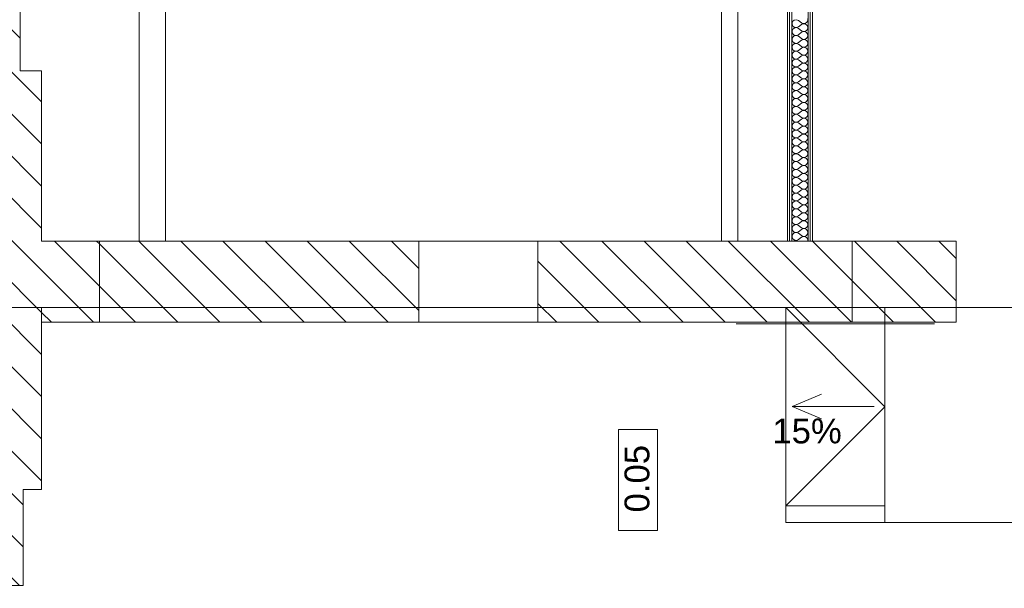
# Model space of a CAD drawing. Header units: millimetres. Extents: x -22315 to 39025, y -47720 to 770.
# Tile 18 of 28: x 22958 to 28910, y -30888 to -27452. Entities that reach past the tile are written whole.
import ezdxf

# ---------------------------------------------------------------- set-up
doc = ezdxf.new("R2010")
doc.units = ezdxf.units.MM
for name, color, linetype, lineweight in [('Nowe_2D - Ogólne_Nr_pióra__6', 7, 'Continuous', 9), ('Nowe_830-G Teksty Etykiety_Nr_pióra__6', 7, 'Continuous', 9), ('Nowe_Konstrukcja - Ściany zew', 7, 'Continuous', 9), ('Nowe_Konstrukcja - Ściany zew_Nr_pióra__1', 7, 'Continuous', 9), ('Nowe_Konstrukcja - Ściany zew_Nr_pióra__47', 7, 'Continuous', 9), ('Nowe_Konstrukcja - Ściany zew_Nr_pióra__67', 7, 'Continuous', 9), ('poziom_1 (1)_4_0_Nr_pióra__21_Nr_pióra__7', 7, 'Continuous', 9), ('poziom_1 (1)_4_2D - Ogólne_Nr_pióra__1_Nr_pióra__7', 7, 'Continuous', 9), ('poziom_1 (1)_4_Konstrukcja - Stropy_Nr_pióra__81_Nr_pióra__4', 7, 'Continuous', 9), ('poziom_1 (1)_4_Konstrukcja - Ściany zew_Nr_pióra__107_Nr_pióra__10', 7, 'Continuous', 9), ('poziom_1 (1)_4_Konstrukcja - Ściany zew_Nr_pióra__27_Nr_pióra__7', 7, 'Continuous', 9), ('poziom_1 (1)_4_Metryczki pomieszczeń ArchiCADa_Nr_pióra__6_Nr_pióra__5', 7, 'Continuous', 9), ('poziom_1 (1)_4_P_Nr_pióra__250', 7, 'Continuous', 9)]:
    doc.layers.add(name, color=color, linetype=linetype, lineweight=lineweight)
doc.styles.add('GENERATED_STYLE_1', font='arial.ttf')
doc.styles.add('GENERATED_STYLE_5', font='arial.ttf')
pattern_1 = [(135, (37205, -40790), (127.2792, 127.2792), [])]

# ---------------------------------------------------------------- blocks, each defined once
blk = doc.blocks.new('*X13')
at = {"layer": 'Nowe_Konstrukcja - Ściany zew_Nr_pióra__1', "color": 7, "linetype": 'Continuous', "lineweight": 13}
for p, q in [((79285.7, 835.5), (79279.2, 834.6)), ((79292.2, 834.6), (79285.7, 835.5)), ((79298.2, 831.9), (79292.2, 834.6)), ((79326.8, 834.6), (79320.8, 831.9)), ((79333.3, 835.5), (79326.8, 834.6)), ((79339.8, 834.6), (79333.3, 835.5)), ((79345.9, 831.9), (79339.8, 834.6)), ((79374.4, 834.6), (79368.4, 831.9)), ((79381, 835.5), (79374.4, 834.6)), ((79387.5, 834.6), (79381, 835.5)), ((79393.5, 831.9), (79387.5, 834.6)), ((79422.1, 834.6), (79416.1, 831.9)), ((79428.6, 835.5), (79422.1, 834.6)), ((79435.1, 834.6), (79428.6, 835.5)), ((79441.1, 831.9), (79435.1, 834.6)), ((79469.7, 834.6), (79463.7, 831.9)), ((79476.2, 835.5), (79469.7, 834.6)), ((79482.7, 834.6), (79476.2, 835.5)), ((79488.7, 831.9), (79482.7, 834.6)), ((79517.3, 834.6), (79511.3, 831.9)), ((79523.8, 835.5), (79517.3, 834.6)), ((79530.3, 834.6), (79523.8, 835.5)), ((79536.3, 831.9), (79530.3, 834.6)), ((79564.9, 834.6), (79558.9, 831.9)), ((79571.4, 835.5), (79564.9, 834.6)), ((79577.9, 834.6), (79571.4, 835.5)), ((79583.9, 831.9), (79577.9, 834.6)), ((79612.5, 834.6), (79606.5, 831.9)), ((79619, 835.5), (79612.5, 834.6)), ((79625.6, 834.6), (79619, 835.5)), ((79631.6, 831.9), (79625.6, 834.6)), ((79660.2, 834.6), (79654.1, 831.9)), ((79666.7, 835.5), (79660.2, 834.6)), ((79673.2, 834.6), (79666.7, 835.5)), ((79679.2, 831.9), (79673.2, 834.6)), ((79707.8, 834.6), (79701.8, 831.9)), ((79714.3, 835.5), (79707.8, 834.6)), ((79720.8, 834.6), (79714.3, 835.5)), ((79726.8, 831.9), (79720.8, 834.6)), ((79755.4, 834.6), (79749.4, 831.9)), ((79761.9, 835.5), (79755.4, 834.6)), ((79768.4, 834.6), (79761.9, 835.5)), ((79774.4, 831.9), (79768.4, 834.6)), ((79803, 834.6), (79797, 831.9)), ((79809.5, 835.5), (79803, 834.6)), ((79816, 834.6), (79809.5, 835.5)), ((79822, 831.9), (79816, 834.6)), ((79850.6, 834.6), (79844.6, 831.9)), ((79857.1, 835.5), (79850.6, 834.6)), ((79863.6, 834.6), (79857.1, 835.5)), ((79869.7, 831.9), (79863.6, 834.6)), ((79898.3, 834.6), (79892.2, 831.9)), ((79904.8, 835.5), (79898.3, 834.6)), ((79911.3, 834.6), (79904.8, 835.5)), ((79917.3, 831.9), (79911.3, 834.6)), ((79945.9, 834.6), (79939.9, 831.9)), ((79952.4, 835.5), (79945.9, 834.6)), ((79958.9, 834.6), (79952.4, 835.5)), ((79964.9, 831.9), (79958.9, 834.6)), ((79993.5, 834.6), (79987.5, 831.9)), ((80000, 835.5), (79993.5, 834.6)), ((80006.5, 834.6), (80000, 835.5)), ((80012.5, 831.9), (80006.5, 834.6)), ((80041.1, 834.6), (80035.1, 831.9)), ((80047.6, 835.5), (80041.1, 834.6)), ((80054.1, 834.6), (80047.6, 835.5)), ((80060.1, 831.9), (80054.1, 834.6)), ((80088.7, 834.6), (80082.7, 831.9)), ((80095.2, 835.5), (80088.7, 834.6)), ((80101.7, 834.6), (80095.2, 835.5)), ((80107.8, 831.9), (80101.7, 834.6)), ((80136.4, 834.6), (80130.3, 831.9)), ((80142.9, 835.5), (80136.4, 834.6)), ((80149.4, 834.6), (80142.9, 835.5)), ((80155.4, 831.9), (80149.4, 834.6)), ((80184, 834.6), (80178, 831.9)), ((80190.5, 835.5), (80184, 834.6)), ((80197, 834.6), (80190.5, 835.5)), ((80203, 831.9), (80197, 834.6)), ((80231.6, 834.6), (80225.6, 831.9)), ((80238.1, 835.5), (80231.6, 834.6)), ((80244.6, 834.6), (80238.1, 835.5)), ((80250.6, 831.9), (80244.6, 834.6)), ((80279.2, 834.6), (80273.2, 831.9)), ((80285.7, 835.5), (80279.2, 834.6)), ((80292.2, 834.6), (80285.7, 835.5)), ((80298.2, 831.9), (80292.2, 834.6)), ((80326.8, 834.6), (80320.8, 831.9)), ((80333.3, 835.5), (80326.8, 834.6)), ((80339.8, 834.6), (80333.3, 835.5)), ((80345.9, 831.9), (80339.8, 834.6)), ((80374.4, 834.6), (80368.4, 831.9)), ((80381, 835.5), (80374.4, 834.6)), ((80387.5, 834.6), (80381, 835.5)), ((80393.5, 831.9), (80387.5, 834.6)), ((80422.1, 834.6), (80416.1, 831.9)), ((80428.6, 835.5), (80422.1, 834.6)), ((80435.1, 834.6), (80428.6, 835.5)), ((80441.1, 831.9), (80435.1, 834.6)), ((80469.7, 834.6), (80463.7, 831.9)), ((80476.2, 835.5), (80469.7, 834.6)), ((80482.7, 834.6), (80476.2, 835.5)), ((80488.7, 831.9), (80482.7, 834.6)), ((80517.3, 834.6), (80511.3, 831.9)), ((80523.8, 835.5), (80517.3, 834.6)), ((80530.3, 834.6), (80523.8, 835.5)), ((80536.3, 831.9), (80530.3, 834.6)), ((80564.9, 834.6), (80558.9, 831.9)), ((80571.4, 835.5), (80564.9, 834.6)), ((80577.9, 834.6), (80571.4, 835.5)), ((80583.9, 831.9), (80577.9, 834.6)), ((80612.5, 834.6), (80606.5, 831.9)), ((80619, 835.5), (80612.5, 834.6)), ((80623.9, 834.8), (80619, 835.5)), ((79290.5, 778.3), (79285.8, 766.2)), ((79290.5, 778.3), (79304.8, 797.4)), ((79303.3, 827.7), (79298.2, 831.9)), ((79307, 822.3), (79303.3, 827.7)), ((79304.8, 797.4), (79307.9, 803.1)), ((79309.1, 816.1), (79307, 822.3)), ((79307.9, 803.1), (79309.4, 809.5)), ((79309.4, 809.5), (79309.1, 816.1)), ((79309.9, 816.1), (79309.6, 809.5)), ((79309.6, 809.5), (79311.1, 803.1)), ((79312, 822.3), (79309.9, 816.1)), ((79311.1, 803.1), (79314.3, 797.4)), ((79315.8, 827.7), (79312, 822.3)), ((79328.6, 778.3), (79314.3, 797.4)), ((79320.8, 831.9), (79315.8, 827.7)), ((79333.2, 766.2), (79328.6, 778.3)), ((79338.1, 778.3), (79333.4, 766.2)), ((79338.1, 778.3), (79352.4, 797.4)), ((79350.9, 827.7), (79345.9, 831.9)), ((79354.6, 822.3), (79350.9, 827.7)), ((79352.4, 797.4), (79355.6, 803.1)), ((79356.7, 816.1), (79354.6, 822.3)), ((79355.6, 803.1), (79357, 809.5)), ((79357, 809.5), (79356.7, 816.1)), ((79357.6, 816.1), (79357.2, 809.5)), ((79357.2, 809.5), (79358.7, 803.1)), ((79359.7, 822.3), (79357.6, 816.1)), ((79358.7, 803.1), (79361.9, 797.4)), ((79363.4, 827.7), (79359.7, 822.3)), ((79376.2, 778.3), (79361.9, 797.4)), ((79368.4, 831.9), (79363.4, 827.7)), ((79380.9, 766.2), (79376.2, 778.3)), ((79385.7, 778.3), (79381, 766.2)), ((79385.7, 778.3), (79400, 797.4)), ((79398.5, 827.7), (79393.5, 831.9)), ((79402.2, 822.3), (79398.5, 827.7)), ((79400, 797.4), (79403.2, 803.1)), ((79404.3, 816.1), (79402.2, 822.3)), ((79403.2, 803.1), (79404.7, 809.5)), ((79404.7, 809.5), (79404.3, 816.1)), ((79405.2, 816.1), (79404.9, 809.5)), ((79404.9, 809.5), (79406.3, 803.1)), ((79407.3, 822.3), (79405.2, 816.1)), ((79406.3, 803.1), (79409.5, 797.4)), ((79411, 827.7), (79407.3, 822.3)), ((79423.8, 778.3), (79409.5, 797.4)), ((79416.1, 831.9), (79411, 827.7)), ((79428.5, 766.2), (79423.8, 778.3)), ((79433.3, 778.3), (79428.7, 766.2)), ((79433.3, 778.3), (79447.6, 797.4)), ((79446.1, 827.7), (79441.1, 831.9)), ((79449.9, 822.3), (79446.1, 827.7)), ((79447.6, 797.4), (79450.8, 803.1)), ((79452, 816.1), (79449.9, 822.3)), ((79450.8, 803.1), (79452.3, 809.5)), ((79452.3, 809.5), (79452, 816.1)), ((79452.8, 816.1), (79452.5, 809.5)), ((79452.5, 809.5), (79454, 803.1)), ((79454.9, 822.3), (79452.8, 816.1)), ((79454, 803.1), (79457.1, 797.4)), ((79458.6, 827.7), (79454.9, 822.3)), ((79471.4, 778.3), (79457.1, 797.4)), ((79463.7, 831.9), (79458.6, 827.7)), ((79476.1, 766.2), (79471.4, 778.3)), ((79481, 778.3), (79476.3, 766.2)), ((79481, 778.3), (79495.2, 797.4)), ((79493.8, 827.7), (79488.7, 831.9)), ((79497.5, 822.3), (79493.8, 827.7)), ((79495.2, 797.4), (79498.4, 803.1)), ((79499.6, 816.1), (79497.5, 822.3)), ((79498.4, 803.1), (79499.9, 809.5)), ((79499.9, 809.5), (79499.6, 816.1)), ((79500.4, 816.1), (79500.1, 809.5)), ((79500.1, 809.5), (79501.6, 803.1)), ((79502.5, 822.3), (79500.4, 816.1)), ((79501.6, 803.1), (79504.8, 797.4)), ((79506.2, 827.7), (79502.5, 822.3)), ((79519, 778.3), (79504.8, 797.4)), ((79511.3, 831.9), (79506.2, 827.7)), ((79523.7, 766.2), (79519, 778.3)), ((79528.6, 778.3), (79523.9, 766.2)), ((79528.6, 778.3), (79542.9, 797.4)), ((79541.4, 827.7), (79536.3, 831.9)), ((79545.1, 822.3), (79541.4, 827.7)), ((79542.9, 797.4), (79546, 803.1)), ((79547.2, 816.1), (79545.1, 822.3)), ((79546, 803.1), (79547.5, 809.5)), ((79547.5, 809.5), (79547.2, 816.1)), ((79548, 816.1), (79547.7, 809.5)), ((79547.7, 809.5), (79549.2, 803.1)), ((79550.1, 822.3), (79548, 816.1)), ((79549.2, 803.1), (79552.4, 797.4)), ((79553.9, 827.7), (79550.1, 822.3)), ((79566.7, 778.3), (79552.4, 797.4)), ((79558.9, 831.9), (79553.9, 827.7)), ((79571.3, 766.2), (79566.7, 778.3)), ((79576.2, 778.3), (79571.5, 766.2)), ((79576.2, 778.3), (79590.5, 797.4)), ((79589, 827.7), (79583.9, 831.9)), ((79592.7, 822.3), (79589, 827.7)), ((79590.5, 797.4), (79593.7, 803.1)), ((79594.8, 816.1), (79592.7, 822.3)), ((79593.7, 803.1), (79595.1, 809.5)), ((79595.1, 809.5), (79594.8, 816.1)), ((79595.7, 816.1), (79595.3, 809.5)), ((79595.3, 809.5), (79596.8, 803.1)), ((79597.8, 822.3), (79595.7, 816.1)), ((79596.8, 803.1), (79600, 797.4)), ((79601.5, 827.7), (79597.8, 822.3)), ((79614.3, 778.3), (79600, 797.4)), ((79606.5, 831.9), (79601.5, 827.7)), ((79619, 766.2), (79614.3, 778.3)), ((79623.8, 778.3), (79619.1, 766.2)), ((79623.8, 778.3), (79638.1, 797.4)), ((79636.6, 827.7), (79631.6, 831.9)), ((79640.3, 822.3), (79636.6, 827.7)), ((79638.1, 797.4), (79641.3, 803.1)), ((79642.4, 816.1), (79640.3, 822.3)), ((79641.3, 803.1), (79642.8, 809.5)), ((79642.8, 809.5), (79642.4, 816.1)), ((79643.3, 816.1), (79643, 809.5)), ((79643, 809.5), (79644.4, 803.1)), ((79645.4, 822.3), (79643.3, 816.1)), ((79644.4, 803.1), (79647.6, 797.4)), ((79649.1, 827.7), (79645.4, 822.3)), ((79661.9, 778.3), (79647.6, 797.4)), ((79654.1, 831.9), (79649.1, 827.7)), ((79666.6, 766.2), (79661.9, 778.3)), ((79671.4, 778.3), (79666.8, 766.2)), ((79671.4, 778.3), (79685.7, 797.4)), ((79684.2, 827.7), (79679.2, 831.9)), ((79688, 822.3), (79684.2, 827.7)), ((79685.7, 797.4), (79688.9, 803.1)), ((79690.1, 816.1), (79688, 822.3)), ((79688.9, 803.1), (79690.4, 809.5)), ((79690.4, 809.5), (79690.1, 816.1)), ((79690.9, 816.1), (79690.6, 809.5)), ((79690.6, 809.5), (79692.1, 803.1)), ((79693, 822.3), (79690.9, 816.1)), ((79692.1, 803.1), (79695.2, 797.4)), ((79696.7, 827.7), (79693, 822.3)), ((79709.5, 778.3), (79695.2, 797.4)), ((79701.8, 831.9), (79696.7, 827.7)), ((79714.2, 766.2), (79709.5, 778.3)), ((79719, 778.3), (79714.4, 766.2)), ((79719, 778.3), (79733.3, 797.4)), ((79731.9, 827.7), (79726.8, 831.9)), ((79735.6, 822.3), (79731.9, 827.7)), ((79733.3, 797.4), (79736.5, 803.1)), ((79737.7, 816.1), (79735.6, 822.3)), ((79736.5, 803.1), (79738, 809.5)), ((79738, 809.5), (79737.7, 816.1)), ((79738.5, 816.1), (79738.2, 809.5)), ((79738.2, 809.5), (79739.7, 803.1)), ((79740.6, 822.3), (79738.5, 816.1)), ((79739.7, 803.1), (79742.9, 797.4)), ((79744.3, 827.7), (79740.6, 822.3)), ((79757.1, 778.3), (79742.9, 797.4)), ((79749.4, 831.9), (79744.3, 827.7)), ((79761.8, 766.2), (79757.1, 778.3)), ((79766.7, 778.3), (79762, 766.2)), ((79766.7, 778.3), (79781, 797.4)), ((79779.5, 827.7), (79774.4, 831.9)), ((79783.2, 822.3), (79779.5, 827.7)), ((79781, 797.4), (79784.1, 803.1)), ((79785.3, 816.1), (79783.2, 822.3)), ((79784.1, 803.1), (79785.6, 809.5)), ((79785.6, 809.5), (79785.3, 816.1)), ((79786.1, 816.1), (79785.8, 809.5)), ((79785.8, 809.5), (79787.3, 803.1)), ((79788.2, 822.3), (79786.1, 816.1)), ((79787.3, 803.1), (79790.5, 797.4)), ((79791.9, 827.7), (79788.2, 822.3)), ((79804.8, 778.3), (79790.5, 797.4)), ((79797, 831.9), (79791.9, 827.7)), ((79809.4, 766.2), (79804.8, 778.3)), ((79814.3, 778.3), (79809.6, 766.2)), ((79814.3, 778.3), (79828.6, 797.4)), ((79827.1, 827.7), (79822, 831.9)), ((79830.8, 822.3), (79827.1, 827.7)), ((79828.6, 797.4), (79831.8, 803.1)), ((79832.9, 816.1), (79830.8, 822.3)), ((79831.8, 803.1), (79833.2, 809.5)), ((79833.2, 809.5), (79832.9, 816.1)), ((79833.7, 816.1), (79833.4, 809.5)), ((79833.4, 809.5), (79834.9, 803.1)), ((79835.8, 822.3), (79833.7, 816.1)), ((79834.9, 803.1), (79838.1, 797.4)), ((79839.6, 827.7), (79835.8, 822.3)), ((79852.4, 778.3), (79838.1, 797.4)), ((79844.6, 831.9), (79839.6, 827.7)), ((79857, 766.2), (79852.4, 778.3)), ((79861.9, 778.3), (79857.2, 766.2)), ((79861.9, 778.3), (79876.2, 797.4)), ((79874.7, 827.7), (79869.7, 831.9)), ((79878.4, 822.3), (79874.7, 827.7)), ((79876.2, 797.4), (79879.4, 803.1)), ((79880.5, 816.1), (79878.4, 822.3)), ((79879.4, 803.1), (79880.9, 809.5)), ((79880.9, 809.5), (79880.5, 816.1)), ((79881.4, 816.1), (79881, 809.5)), ((79881, 809.5), (79882.5, 803.1)), ((79883.5, 822.3), (79881.4, 816.1)), ((79882.5, 803.1), (79885.7, 797.4)), ((79887.2, 827.7), (79883.5, 822.3)), ((79900, 778.3), (79885.7, 797.4)), ((79892.2, 831.9), (79887.2, 827.7)), ((79904.7, 766.2), (79900, 778.3)), ((79909.5, 778.3), (79904.9, 766.2)), ((79909.5, 778.3), (79923.8, 797.4)), ((79922.3, 827.7), (79917.3, 831.9)), ((79926.1, 822.3), (79922.3, 827.7)), ((79923.8, 797.4), (79927, 803.1)), ((79928.2, 816.1), (79926.1, 822.3)), ((79927, 803.1), (79928.5, 809.5)), ((79928.5, 809.5), (79928.2, 816.1)), ((79929, 816.1), (79928.7, 809.5)), ((79928.7, 809.5), (79930.2, 803.1)), ((79931.1, 822.3), (79929, 816.1)), ((79930.2, 803.1), (79933.3, 797.4)), ((79934.8, 827.7), (79931.1, 822.3)), ((79947.6, 778.3), (79933.3, 797.4)), ((79939.9, 831.9), (79934.8, 827.7)), ((79952.3, 766.2), (79947.6, 778.3)), ((79957.1, 778.3), (79952.5, 766.2)), ((79957.1, 778.3), (79971.4, 797.4)), ((79970, 827.7), (79964.9, 831.9)), ((79973.7, 822.3), (79970, 827.7)), ((79971.4, 797.4), (79974.6, 803.1)), ((79975.8, 816.1), (79973.7, 822.3)), ((79974.6, 803.1), (79976.1, 809.5)), ((79976.1, 809.5), (79975.8, 816.1)), ((79976.6, 816.1), (79976.3, 809.5)), ((79976.3, 809.5), (79977.8, 803.1)), ((79978.7, 822.3), (79976.6, 816.1)), ((79977.8, 803.1), (79981, 797.4)), ((79982.4, 827.7), (79978.7, 822.3)), ((79995.2, 778.3), (79981, 797.4)), ((79987.5, 831.9), (79982.4, 827.7)), ((79999.9, 766.2), (79995.2, 778.3)), ((80004.8, 778.3), (80000.1, 766.2)), ((80004.8, 778.3), (80019, 797.4)), ((80017.6, 827.7), (80012.5, 831.9)), ((80021.3, 822.3), (80017.6, 827.7)), ((80019, 797.4), (80022.2, 803.1)), ((80023.4, 816.1), (80021.3, 822.3)), ((80022.2, 803.1), (80023.7, 809.5)), ((80023.7, 809.5), (80023.4, 816.1)), ((80024.2, 816.1), (80023.9, 809.5)), ((80023.9, 809.5), (80025.4, 803.1)), ((80026.3, 822.3), (80024.2, 816.1)), ((80025.4, 803.1), (80028.6, 797.4)), ((80030, 827.7), (80026.3, 822.3)), ((80042.9, 778.3), (80028.6, 797.4)), ((80035.1, 831.9), (80030, 827.7)), ((80047.5, 766.2), (80042.9, 778.3)), ((80052.4, 778.3), (80047.7, 766.2)), ((80052.4, 778.3), (80066.7, 797.4)), ((80065.2, 827.7), (80060.1, 831.9)), ((80068.9, 822.3), (80065.2, 827.7)), ((80066.7, 797.4), (80069.8, 803.1)), ((80071, 816.1), (80068.9, 822.3)), ((80069.8, 803.1), (80071.3, 809.5)), ((80071.3, 809.5), (80071, 816.1)), ((80071.8, 816.1), (80071.5, 809.5)), ((80071.5, 809.5), (80073, 803.1)), ((80073.9, 822.3), (80071.8, 816.1)), ((80073, 803.1), (80076.2, 797.4)), ((80077.7, 827.7), (80073.9, 822.3)), ((80090.5, 778.3), (80076.2, 797.4)), ((80082.7, 831.9), (80077.7, 827.7)), ((80095.1, 766.2), (80090.5, 778.3)), ((80100, 778.3), (80095.3, 766.2)), ((80100, 778.3), (80114.3, 797.4)), ((80112.8, 827.7), (80107.8, 831.9)), ((80116.5, 822.3), (80112.8, 827.7)), ((80114.3, 797.4), (80117.5, 803.1)), ((80118.6, 816.1), (80116.5, 822.3)), ((80117.5, 803.1), (80119, 809.5)), ((80119, 809.5), (80118.6, 816.1)), ((80119.5, 816.1), (80119.1, 809.5)), ((80119.1, 809.5), (80120.6, 803.1)), ((80121.6, 822.3), (80119.5, 816.1)), ((80120.6, 803.1), (80123.8, 797.4)), ((80125.3, 827.7), (80121.6, 822.3)), ((80138.1, 778.3), (80123.8, 797.4)), ((80130.3, 831.9), (80125.3, 827.7)), ((80142.8, 766.2), (80138.1, 778.3)), ((80147.6, 778.3), (80143, 766.2)), ((80147.6, 778.3), (80161.9, 797.4)), ((80160.4, 827.7), (80155.4, 831.9)), ((80164.2, 822.3), (80160.4, 827.7)), ((80161.9, 797.4), (80165.1, 803.1)), ((80166.3, 816.1), (80164.2, 822.3)), ((80165.1, 803.1), (80166.6, 809.5)), ((80166.6, 809.5), (80166.3, 816.1)), ((80167.1, 816.1), (80166.8, 809.5)), ((80166.8, 809.5), (80168.2, 803.1)), ((80169.2, 822.3), (80167.1, 816.1)), ((80168.2, 803.1), (80171.4, 797.4)), ((80172.9, 827.7), (80169.2, 822.3)), ((80185.7, 778.3), (80171.4, 797.4)), ((80178, 831.9), (80172.9, 827.7)), ((80190.4, 766.2), (80185.7, 778.3)), ((80195.2, 778.3), (80190.6, 766.2)), ((80195.2, 778.3), (80209.5, 797.4)), ((80208.1, 827.7), (80203, 831.9)), ((80211.8, 822.3), (80208.1, 827.7)), ((80209.5, 797.4), (80212.7, 803.1)), ((80213.9, 816.1), (80211.8, 822.3)), ((80212.7, 803.1), (80214.2, 809.5)), ((80214.2, 809.5), (80213.9, 816.1)), ((80214.7, 816.1), (80214.4, 809.5)), ((80214.4, 809.5), (80215.9, 803.1)), ((80216.8, 822.3), (80214.7, 816.1)), ((80215.9, 803.1), (80219, 797.4)), ((80220.5, 827.7), (80216.8, 822.3)), ((80233.3, 778.3), (80219, 797.4)), ((80225.6, 831.9), (80220.5, 827.7)), ((80238, 766.2), (80233.3, 778.3)), ((80242.9, 778.3), (80238.2, 766.2)), ((80242.9, 778.3), (80257.1, 797.4)), ((80255.7, 827.7), (80250.6, 831.9)), ((80259.4, 822.3), (80255.7, 827.7)), ((80257.1, 797.4), (80260.3, 803.1)), ((80261.5, 816.1), (80259.4, 822.3)), ((80260.3, 803.1), (80261.8, 809.5)), ((80261.8, 809.5), (80261.5, 816.1)), ((80262.3, 816.1), (80262, 809.5)), ((80262, 809.5), (80263.5, 803.1)), ((80264.4, 822.3), (80262.3, 816.1)), ((80263.5, 803.1), (80266.7, 797.4)), ((80268.1, 827.7), (80264.4, 822.3)), ((80281, 778.3), (80266.7, 797.4)), ((80273.2, 831.9), (80268.1, 827.7)), ((80285.6, 766.2), (80281, 778.3)), ((80290.5, 778.3), (80285.8, 766.2)), ((80290.5, 778.3), (80304.8, 797.4)), ((80303.3, 827.7), (80298.2, 831.9)), ((80307, 822.3), (80303.3, 827.7)), ((80304.8, 797.4), (80307.9, 803.1)), ((80309.1, 816.1), (80307, 822.3)), ((80307.9, 803.1), (80309.4, 809.5)), ((80309.4, 809.5), (80309.1, 816.1)), ((80309.9, 816.1), (80309.6, 809.5)), ((80309.6, 809.5), (80311.1, 803.1)), ((80312, 822.3), (80309.9, 816.1)), ((80311.1, 803.1), (80314.3, 797.4)), ((80315.8, 827.7), (80312, 822.3)), ((80328.6, 778.3), (80314.3, 797.4)), ((80320.8, 831.9), (80315.8, 827.7)), ((80333.2, 766.2), (80328.6, 778.3)), ((80338.1, 778.3), (80333.4, 766.2)), ((80338.1, 778.3), (80352.4, 797.4)), ((80350.9, 827.7), (80345.9, 831.9)), ((80354.6, 822.3), (80350.9, 827.7)), ((80352.4, 797.4), (80355.6, 803.1)), ((80356.7, 816.1), (80354.6, 822.3)), ((80355.6, 803.1), (80357, 809.5)), ((80357, 809.5), (80356.7, 816.1)), ((80357.6, 816.1), (80357.2, 809.5)), ((80357.2, 809.5), (80358.7, 803.1)), ((80359.7, 822.3), (80357.6, 816.1)), ((80358.7, 803.1), (80361.9, 797.4)), ((80363.4, 827.7), (80359.7, 822.3)), ((80376.2, 778.3), (80361.9, 797.4)), ((80368.4, 831.9), (80363.4, 827.7)), ((80380.9, 766.2), (80376.2, 778.3)), ((80385.7, 778.3), (80381, 766.2)), ((80385.7, 778.3), (80400, 797.4)), ((80398.5, 827.7), (80393.5, 831.9)), ((80402.2, 822.3), (80398.5, 827.7)), ((80400, 797.4), (80403.2, 803.1)), ((80404.3, 816.1), (80402.2, 822.3)), ((80403.2, 803.1), (80404.7, 809.5)), ((80404.7, 809.5), (80404.3, 816.1)), ((80405.2, 816.1), (80404.9, 809.5)), ((80404.9, 809.5), (80406.3, 803.1)), ((80407.3, 822.3), (80405.2, 816.1)), ((80406.3, 803.1), (80409.5, 797.4)), ((80411, 827.7), (80407.3, 822.3)), ((80423.8, 778.3), (80409.5, 797.4)), ((80416.1, 831.9), (80411, 827.7)), ((80428.5, 766.2), (80423.8, 778.3)), ((80433.3, 778.3), (80428.7, 766.2)), ((80433.3, 778.3), (80447.6, 797.4)), ((80446.1, 827.7), (80441.1, 831.9)), ((80449.9, 822.3), (80446.1, 827.7)), ((80447.6, 797.4), (80450.8, 803.1)), ((80452, 816.1), (80449.9, 822.3)), ((80450.8, 803.1), (80452.3, 809.5)), ((80452.3, 809.5), (80452, 816.1)), ((80452.8, 816.1), (80452.5, 809.5)), ((80452.5, 809.5), (80454, 803.1)), ((80454.9, 822.3), (80452.8, 816.1)), ((80454, 803.1), (80457.1, 797.4)), ((80458.6, 827.7), (80454.9, 822.3)), ((80471.4, 778.3), (80457.1, 797.4)), ((80463.7, 831.9), (80458.6, 827.7)), ((80476.1, 766.2), (80471.4, 778.3)), ((80481, 778.3), (80476.3, 766.2)), ((80481, 778.3), (80495.2, 797.4)), ((80493.8, 827.7), (80488.7, 831.9)), ((80497.5, 822.3), (80493.8, 827.7)), ((80495.2, 797.4), (80498.4, 803.1)), ((80499.6, 816.1), (80497.5, 822.3)), ((80498.4, 803.1), (80499.9, 809.5)), ((80499.9, 809.5), (80499.6, 816.1)), ((80500.4, 816.1), (80500.1, 809.5)), ((80500.1, 809.5), (80501.6, 803.1)), ((80502.5, 822.3), (80500.4, 816.1)), ((80501.6, 803.1), (80504.8, 797.4)), ((80506.2, 827.7), (80502.5, 822.3)), ((80519, 778.3), (80504.8, 797.4)), ((80511.3, 831.9), (80506.2, 827.7)), ((80523.7, 766.2), (80519, 778.3)), ((80528.6, 778.3), (80523.9, 766.2)), ((80528.6, 778.3), (80542.9, 797.4)), ((80541.4, 827.7), (80536.3, 831.9)), ((80545.1, 822.3), (80541.4, 827.7)), ((80542.9, 797.4), (80546, 803.1)), ((80547.2, 816.1), (80545.1, 822.3)), ((80546, 803.1), (80547.5, 809.5)), ((80547.5, 809.5), (80547.2, 816.1)), ((80548, 816.1), (80547.7, 809.5)), ((80547.7, 809.5), (80549.2, 803.1)), ((80550.1, 822.3), (80548, 816.1)), ((80549.2, 803.1), (80552.4, 797.4)), ((80553.9, 827.7), (80550.1, 822.3)), ((80566.7, 778.3), (80552.4, 797.4)), ((80558.9, 831.9), (80553.9, 827.7)), ((80571.3, 766.2), (80566.7, 778.3)), ((80576.2, 778.3), (80571.5, 766.2)), ((80576.2, 778.3), (80590.5, 797.4)), ((80589, 827.7), (80583.9, 831.9)), ((80592.7, 822.3), (80589, 827.7)), ((80590.5, 797.4), (80593.7, 803.1)), ((80594.8, 816.1), (80592.7, 822.3)), ((80593.7, 803.1), (80595.1, 809.5)), ((80595.1, 809.5), (80594.8, 816.1)), ((80595.7, 816.1), (80595.3, 809.5)), ((80595.3, 809.5), (80596.8, 803.1)), ((80597.8, 822.3), (80595.7, 816.1)), ((80596.8, 803.1), (80600, 797.4)), ((80601.5, 827.7), (80597.8, 822.3)), ((80614.3, 778.3), (80600, 797.4)), ((80606.5, 831.9), (80601.5, 827.7)), ((80619, 766.2), (80614.3, 778.3)), ((80623.8, 778.3), (80619.1, 766.2)), ((80623.8, 778.3), (80623.9, 778.5)), ((79285.8, 766.2), (79288.2, 753.4)), ((79288.2, 753.4), (79297, 743.8)), ((79297, 743.8), (79309.5, 740.2)), ((79309.5, 740.2), (79322, 743.8)), ((79322, 743.8), (79330.8, 753.4)), ((79330.8, 753.4), (79333.2, 766.2)), ((79333.4, 766.2), (79335.8, 753.4)), ((79335.8, 753.4), (79344.6, 743.8)), ((79344.6, 743.8), (79357.1, 740.2)), ((79357.1, 740.2), (79369.7, 743.8)), ((79369.7, 743.8), (79378.4, 753.4)), ((79378.4, 753.4), (79380.9, 766.2)), ((79381, 766.2), (79383.5, 753.4)), ((79383.5, 753.4), (79392.2, 743.8)), ((79392.2, 743.8), (79404.8, 740.2)), ((79404.8, 740.2), (79417.3, 743.8)), ((79417.3, 743.8), (79426.1, 753.4)), ((79426.1, 753.4), (79428.5, 766.2)), ((79428.7, 766.2), (79431.1, 753.4)), ((79431.1, 753.4), (79439.9, 743.8)), ((79439.9, 743.8), (79452.4, 740.2)), ((79452.4, 740.2), (79464.9, 743.8)), ((79464.9, 743.8), (79473.7, 753.4)), ((79473.7, 753.4), (79476.1, 766.2)), ((79476.3, 766.2), (79478.7, 753.4)), ((79478.7, 753.4), (79487.5, 743.8)), ((79487.5, 743.8), (79500, 740.2)), ((79500, 740.2), (79512.5, 743.8)), ((79512.5, 743.8), (79521.3, 753.4)), ((79521.3, 753.4), (79523.7, 766.2)), ((79523.9, 766.2), (79526.3, 753.4)), ((79526.3, 753.4), (79535.1, 743.8)), ((79535.1, 743.8), (79547.6, 740.2)), ((79547.6, 740.2), (79560.1, 743.8)), ((79560.1, 743.8), (79568.9, 753.4)), ((79568.9, 753.4), (79571.3, 766.2)), ((79571.5, 766.2), (79573.9, 753.4)), ((79573.9, 753.4), (79582.7, 743.8)), ((79582.7, 743.8), (79595.2, 740.2)), ((79595.2, 740.2), (79607.8, 743.8)), ((79607.8, 743.8), (79616.5, 753.4)), ((79616.5, 753.4), (79619, 766.2)), ((79619.1, 766.2), (79621.6, 753.4)), ((79621.6, 753.4), (79630.3, 743.8)), ((79630.3, 743.8), (79642.9, 740.2)), ((79642.9, 740.2), (79655.4, 743.8)), ((79655.4, 743.8), (79664.2, 753.4)), ((79664.2, 753.4), (79666.6, 766.2)), ((79666.8, 766.2), (79669.2, 753.4)), ((79669.2, 753.4), (79678, 743.8)), ((79678, 743.8), (79690.5, 740.2)), ((79690.5, 740.2), (79703, 743.8)), ((79703, 743.8), (79711.8, 753.4)), ((79711.8, 753.4), (79714.2, 766.2)), ((79714.4, 766.2), (79716.8, 753.4)), ((79716.8, 753.4), (79725.6, 743.8)), ((79725.6, 743.8), (79738.1, 740.2)), ((79738.1, 740.2), (79750.6, 743.8)), ((79750.6, 743.8), (79759.4, 753.4)), ((79759.4, 753.4), (79761.8, 766.2)), ((79762, 766.2), (79764.4, 753.4)), ((79764.4, 753.4), (79773.2, 743.8)), ((79773.2, 743.8), (79785.7, 740.2)), ((79785.7, 740.2), (79798.2, 743.8)), ((79798.2, 743.8), (79807, 753.4)), ((79807, 753.4), (79809.4, 766.2)), ((79809.6, 766.2), (79812, 753.4)), ((79812, 753.4), (79820.8, 743.8)), ((79820.8, 743.8), (79833.3, 740.2)), ((79833.3, 740.2), (79845.9, 743.8)), ((79845.9, 743.8), (79854.6, 753.4)), ((79854.6, 753.4), (79857, 766.2)), ((79857.2, 766.2), (79859.7, 753.4)), ((79859.7, 753.4), (79868.4, 743.8)), ((79868.4, 743.8), (79881, 740.2)), ((79881, 740.2), (79893.5, 743.8)), ((79893.5, 743.8), (79902.2, 753.4)), ((79902.2, 753.4), (79904.7, 766.2)), ((79904.9, 766.2), (79907.3, 753.4)), ((79907.3, 753.4), (79916.1, 743.8)), ((79916.1, 743.8), (79928.6, 740.2)), ((79928.6, 740.2), (79941.1, 743.8)), ((79941.1, 743.8), (79949.9, 753.4)), ((79949.9, 753.4), (79952.3, 766.2)), ((79952.5, 766.2), (79954.9, 753.4)), ((79954.9, 753.4), (79963.7, 743.8)), ((79963.7, 743.8), (79976.2, 740.2)), ((79976.2, 740.2), (79988.7, 743.8)), ((79988.7, 743.8), (79997.5, 753.4)), ((79997.5, 753.4), (79999.9, 766.2)), ((80000.1, 766.2), (80002.5, 753.4)), ((80002.5, 753.4), (80011.3, 743.8)), ((80011.3, 743.8), (80023.8, 740.2)), ((80023.8, 740.2), (80036.3, 743.8)), ((80036.3, 743.8), (80045.1, 753.4)), ((80045.1, 753.4), (80047.5, 766.2)), ((80047.7, 766.2), (80050.1, 753.4)), ((80050.1, 753.4), (80058.9, 743.8)), ((80058.9, 743.8), (80071.4, 740.2)), ((80071.4, 740.2), (80083.9, 743.8)), ((80083.9, 743.8), (80092.7, 753.4)), ((80092.7, 753.4), (80095.1, 766.2)), ((80095.3, 766.2), (80097.8, 753.4)), ((80097.8, 753.4), (80106.5, 743.8)), ((80106.5, 743.8), (80119, 740.2)), ((80119, 740.2), (80131.6, 743.8)), ((80131.6, 743.8), (80140.3, 753.4)), ((80140.3, 753.4), (80142.8, 766.2)), ((80143, 766.2), (80145.4, 753.4)), ((80145.4, 753.4), (80154.1, 743.8)), ((80154.1, 743.8), (80166.7, 740.2)), ((80166.7, 740.2), (80179.2, 743.8)), ((80179.2, 743.8), (80188, 753.4)), ((80188, 753.4), (80190.4, 766.2)), ((80190.6, 766.2), (80193, 753.4)), ((80193, 753.4), (80201.8, 743.8)), ((80201.8, 743.8), (80214.3, 740.2)), ((80214.3, 740.2), (80226.8, 743.8)), ((80226.8, 743.8), (80235.6, 753.4)), ((80235.6, 753.4), (80238, 766.2)), ((80238.2, 766.2), (80240.6, 753.4)), ((80240.6, 753.4), (80249.4, 743.8)), ((80249.4, 743.8), (80261.9, 740.2)), ((80261.9, 740.2), (80274.4, 743.8)), ((80274.4, 743.8), (80283.2, 753.4)), ((80283.2, 753.4), (80285.6, 766.2)), ((80285.8, 766.2), (80288.2, 753.4)), ((80288.2, 753.4), (80297, 743.8)), ((80297, 743.8), (80309.5, 740.2)), ((80309.5, 740.2), (80322, 743.8)), ((80322, 743.8), (80330.8, 753.4)), ((80330.8, 753.4), (80333.2, 766.2)), ((80333.4, 766.2), (80335.8, 753.4)), ((80335.8, 753.4), (80344.6, 743.8)), ((80344.6, 743.8), (80357.1, 740.2)), ((80357.1, 740.2), (80369.7, 743.8)), ((80369.7, 743.8), (80378.4, 753.4)), ((80378.4, 753.4), (80380.9, 766.2)), ((80381, 766.2), (80383.5, 753.4)), ((80383.5, 753.4), (80392.2, 743.8)), ((80392.2, 743.8), (80404.8, 740.2)), ((80404.8, 740.2), (80417.3, 743.8)), ((80417.3, 743.8), (80426.1, 753.4)), ((80426.1, 753.4), (80428.5, 766.2)), ((80428.7, 766.2), (80431.1, 753.4)), ((80431.1, 753.4), (80439.9, 743.8)), ((80439.9, 743.8), (80452.4, 740.2)), ((80452.4, 740.2), (80464.9, 743.8)), ((80464.9, 743.8), (80473.7, 753.4)), ((80473.7, 753.4), (80476.1, 766.2)), ((80476.3, 766.2), (80478.7, 753.4)), ((80478.7, 753.4), (80487.5, 743.8)), ((80487.5, 743.8), (80500, 740.2)), ((80500, 740.2), (80512.5, 743.8)), ((80512.5, 743.8), (80521.3, 753.4)), ((80521.3, 753.4), (80523.7, 766.2)), ((80523.9, 766.2), (80526.3, 753.4)), ((80526.3, 753.4), (80535.1, 743.8)), ((80535.1, 743.8), (80547.6, 740.2)), ((80547.6, 740.2), (80560.1, 743.8)), ((80560.1, 743.8), (80568.9, 753.4)), ((80568.9, 753.4), (80571.3, 766.2)), ((80571.5, 766.2), (80573.9, 753.4)), ((80573.9, 753.4), (80582.7, 743.8)), ((80582.7, 743.8), (80595.2, 740.2)), ((80595.2, 740.2), (80607.8, 743.8)), ((80607.8, 743.8), (80616.5, 753.4)), ((80616.5, 753.4), (80619, 766.2)), ((80619.1, 766.2), (80621.6, 753.4)), ((80621.6, 753.4), (80623.9, 750.8))]:
    blk.add_line(p, q, dxfattribs=at)

msp = doc.modelspace()

# ---------------------------------------------------------------- hatches: boundary and pattern name
at = {"layer": 'poziom_1 (1)_4_Konstrukcja - Ściany zew_Nr_pióra__107_Nr_pióra__10', "linetype": 'ByBlock'}
h = msp.add_hatch(dxfattribs=at)
h.set_pattern_fill('BLOCZKI_CERAMICZNE_0004', color=256, angle=270, style=0, pattern_type=2)
h.set_pattern_definition(pattern_1)
h.paths.add_polyline_path([(22960, -27760), (22960, -24000), (22520, -24610), (22520, -27760)])
h = msp.add_hatch(dxfattribs=at)
h.set_pattern_fill('BLOCZKI_CERAMICZNE_0004', color=256, angle=270, style=0, pattern_type=2)
h.set_pattern_definition(pattern_1)
h.paths.add_polyline_path([(23090, -30290), (23090, -27760), (22520, -27760), (22520, -30290)])
h = msp.add_hatch(dxfattribs=at)
h.set_pattern_fill('BLOCZKI_CERAMICZNE_0004', color=256, angle=270, style=0, pattern_type=2)
h.set_pattern_definition(pattern_1)
h.paths.add_polyline_path([(23090, -29280), (23440, -29280), (23440, -28790), (23090, -28790)])
h = msp.add_hatch(dxfattribs=at)
h.set_pattern_fill('BLOCZKI_CERAMICZNE_0004', color=256, angle=270, style=0, pattern_type=2)
h.set_pattern_definition(pattern_1)
h.paths.add_polyline_path([(25370, -28790), (23440, -28790), (23440, -29280), (25370, -29280)])
h = msp.add_hatch(dxfattribs=at)
h.set_pattern_fill('BLOCZKI_CERAMICZNE_0004', color=256, angle=270, style=0, pattern_type=2)
h.set_pattern_definition(pattern_1)
h.paths.add_polyline_path([(26090, -29280), (28620, -29280), (28620, -28790), (26090, -28790)])
h = msp.add_hatch(dxfattribs=at)
h.set_pattern_fill('BLOCZKI_CERAMICZNE_0004', color=256, angle=270, style=0, pattern_type=2)
h.set_pattern_definition(pattern_1)
h.paths.add_polyline_path([(22980, -30460), (22980, -30290), (22520, -30290), (22520, -30460)])
h = msp.add_hatch(dxfattribs=at)
h.set_pattern_fill('BLOCZKI_CERAMICZNE_0004', color=256, angle=270, style=0, pattern_type=2)
h.set_pattern_definition(pattern_1)
h.paths.add_polyline_path([(18660, -30870), (22980, -30870), (22980, -30460), (18660, -30460)])

# ---------------------------------------------------------------- linework, layer by layer
at = {"layer": 'Nowe_2D - Ogólne_Nr_pióra__6', "linetype": 'ByBlock'}
for p, q in [((28189.1, -29790), (27589.1, -29190)), ((27589.1, -30490), (27589.1, -29190)), ((27589.1, -29190), (28189.1, -29190)), ((28189.1, -29190), (28189.1, -30490)), ((28189.1, -30490), (28189.1, -29190)), ((28189.1, -29190), (30970, -29190)), ((27289.1, -29290), (28489.1, -29290)), ((27627.8, -29788.2), (27806.1, -29713.9)), ((27589.1, -30390), (28189.1, -29790)), ((28123.1, -29788.2), (27627.8, -29788.2)), ((27627.8, -29788.2), (27806.1, -29862.5)), ((27806.1, -29862.5), (27627.8, -29788.2)), ((28189.1, -30390), (27589.1, -30390)), ((27589.1, -30390), (27589.1, -30490)), ((28189.1, -30490), (28189.1, -30390)), ((27589.1, -30490), (28189.1, -30490)), ((28189.1, -30490), (27589.1, -30490)), ((30970, -30490), (28189.1, -30490))]:
    msp.add_line(p, q, dxfattribs=at)
at = {"layer": 'Nowe_Konstrukcja - Ściany zew_Nr_pióra__47', "linetype": 'ByBlock', "flags": 128}
for points in [[(27600, -24550), (27600, -28790)], [(27750, -28790), (27750, -24550)], [(27600, -28790), (27750, -28790)]]:
    msp.add_lwpolyline(points, dxfattribs=at)
at = {"layer": 'Nowe_Konstrukcja - Ściany zew_Nr_pióra__67', "linetype": 'ByBlock'}
for p, q in [((27612.5, -24550), (27612.5, -28790)), ((27625, -24550), (27625, -28790)), ((27725, -28790), (27725, -24550)), ((27737.5, -28790), (27737.5, -24550))]:
    msp.add_line(p, q, dxfattribs=at)
at = {"layer": 'poziom_1 (1)_4_0_Nr_pióra__21_Nr_pióra__7', "linetype": 'ByBlock'}
msp.add_line((23840, -26209.3), (23840, -28790), dxfattribs=at)
at = {"layer": 'poziom_1 (1)_4_0_Nr_pióra__21_Nr_pióra__7', "linetype": 'ByBlock', "flags": 128}
msp.add_lwpolyline([(27200, -24535), (27200, -28790)], dxfattribs=at)
at = {"layer": 'poziom_1 (1)_4_2D - Ogólne_Nr_pióra__1_Nr_pióra__7', "linetype": 'ByBlock'}
msp.add_line((30600, -29190), (28620, -29190), dxfattribs=at)
at = {"layer": 'poziom_1 (1)_4_Konstrukcja - Stropy_Nr_pióra__81_Nr_pióra__4', "linetype": 'ByBlock', "flags": 128}
for points in [[(31120, -28750), (30970, -28750), (30970, -29190), (22520, -29190), (22520, -24610), (22960, -24610), (22960, -22845.2), (31120, -22835.4), (31120, -22850), (31420, -22850), (31420, -26060), (31120, -26060)], [(4990, -40180), (4990, -34220), (5100, -34220), (5100, -30460), (2280, -30460), (2280, -24610), (22520, -24610), (22520, -29190), (23090, -29190), (30970, -29190), (30970, -30455), (30970, -30855), (33175, -30855), (33175, -34220), (36595, -34220), (36595, -40180)], [(23680, -27280), (23680, -28790), (27300, -28790), (27300, -27280)]]:
    msp.add_lwpolyline(points, close=True, dxfattribs=at)
at = {"layer": 'poziom_1 (1)_4_Konstrukcja - Ściany zew_Nr_pióra__27_Nr_pióra__7', "linetype": 'ByBlock', "flags": 128}
for points in [[(22960, -27760), (22960, -24000)], [(23090, -27760), (22960, -27760)], [(23090, -28790), (23090, -27760)], [(23440, -28790), (23090, -28790)], [(23440, -29280), (23440, -28790)], [(25370, -28790), (23440, -28790)], [(23440, -28790), (23440, -29190)], [(25370, -29190), (25370, -28790)], [(27990, -28790), (26090, -28790)], [(26090, -28790), (26090, -29190)], [(23090, -30290), (23090, -29190)], [(23090, -29280), (23440, -29280)], [(23440, -29280), (25370, -29280)], [(26090, -29280), (27990, -29280)], [(22980, -30460), (22980, -30290)], [(22980, -30290), (23090, -30290)], [(22980, -30870), (22980, -30460)], [(18660, -30870), (22980, -30870)]]:
    msp.add_lwpolyline(points, dxfattribs=at)
at = {"layer": 'poziom_1 (1)_4_Metryczki pomieszczeń ArchiCADa_Nr_pióra__6_Nr_pióra__5', "linetype": 'ByBlock'}
for p, q in [((26577.2, -30537.8), (26577.2, -29927.8)), ((26577.2, -29927.8), (26812.9, -29927.8)), ((26812.9, -29927.8), (26812.9, -30537.8)), ((26812.9, -30537.8), (26577.2, -30537.8))]:
    msp.add_line(p, q, dxfattribs=at)
at = {"layer": 'poziom_1 (1)_4_P_Nr_pióra__250', "linetype": 'ByBlock', "flags": 128}
for points in [[(25370, -29280), (25370, -28790), (26090, -28790), (26090, -29280)], [(27990, -29280), (27990, -28790), (28620, -28790), (28620, -29280)]]:
    msp.add_lwpolyline(points, close=True, dxfattribs=at)

# ---------------------------------------------------------------- block references
at = {"layer": 'Nowe_Konstrukcja - Ściany zew', "linetype": 'ByBlock', "rotation": 270}
msp.add_blockref('*X13', (26887.1, 51833.9), dxfattribs=at)

# ---------------------------------------------------------------- texts
at = {"layer": 'Nowe_830-G Teksty Etykiety_Nr_pióra__6', "linetype": 'ByBlock', "style": 'GENERATED_STYLE_5'}
msp.add_text('15%', height=150, dxfattribs=at).set_placement((27508.4, -30011.9))
at = {"layer": 'poziom_1 (1)_4_Metryczki pomieszczeń ArchiCADa_Nr_pióra__6_Nr_pióra__5', "linetype": 'ByBlock', "insert": (26614.5, -30429.1), "char_height": 150, "attachment_point": 1, "rotation": 90, "style": 'GENERATED_STYLE_1'}
msp.add_mtext('\\A1;0.05', dxfattribs=at)

doc.saveas('drawing.dxf')
